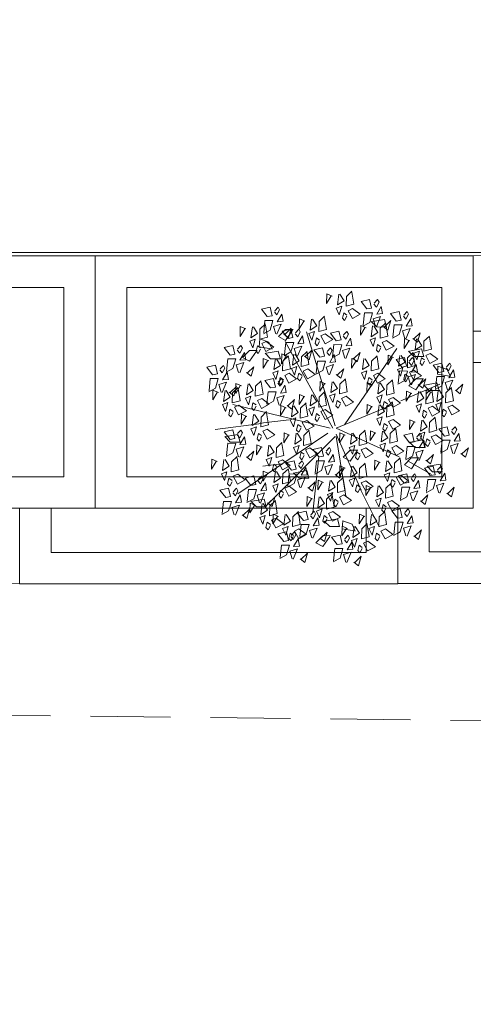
# Model space of a CAD drawing. Header units: centimetres. Extents: x -122 to 72759, y 3298 to 43172.
# Tile 59 of 243: x 36131 to 36203, y 10552 to 10708. Entities that reach past the tile are written whole.
import ezdxf

# ---------------------------------------------------------------- set-up
doc = ezdxf.new("R2010")
doc.units = ezdxf.units.CM
doc.header["$MEASUREMENT"] = 0
doc.linetypes.add('DASH2', pattern=[19.05, 12.7, -6.35])
for name, color, linetype, lineweight in [('1-meble', 7, 'Continuous', 5), ('_ nowe meble', 7, 'Continuous', 5), ('PRZERYWANA', 7, 'DASH2', 5), ('wymiarowanie', 7, 'Continuous', 5), ('ZZZ_Xref', 7, 'Continuous', 5)]:
    doc.layers.add(name, color=color, linetype=linetype, lineweight=lineweight)

# ---------------------------------------------------------------- blocks, each defined once
blk = doc.blocks.new('G$CA1DC9C89')
at = {"layer": '_ nowe meble', "lineweight": 5, "ltscale": 0.5}
blk.add_lwpolyline([(162.24, 764.75), (77.15, 765.38), (77.15, 495.81), (65.14, 495.81), (65.14, 465.82), (53.15, 465.82), (53.16, 56.24), (4727.78, 55.45)], dxfattribs=at)
at = {"layer": 'PRZERYWANA', "lineweight": 5}
blk.add_lwpolyline([(-389.44, 4.56), (3619.14, -42.34), (5340.22, -63.18)], dxfattribs=at)
at = {"layer": 'wymiarowanie', "lineweight": 5, "ltscale": 0.5}
blk.add_lwpolyline([(2759.45, 55.45), (2759.45, 15.45), (1725.13, 15.45), (1725.13, 3.45), (1437.13, 3.54), (1437.13, -8.46), (957.13, -8.46), (957.13, 3.49), (1.15, 3.49), (1.15, 633.82), (13.15, 633.82), (13.15, 645.82), (25.15, 645.82), (25.14, 705.82), (37.13, 705.82), (36.77, 764.65), (77.15, 765.38), (77.15, 495.81), (65.14, 495.82), (65.14, 465.82), (53.14, 465.82), (53.15, 55.54)], close=True, dxfattribs=at)
at = {"lineweight": 5, "ltscale": 0.5}
blk.add_wipeout([(1545.13, 43.54), (1605.13, 43.54), (1605.13, 3.54), (1545.13, 3.54)], dxfattribs=at).dxf.layer = '_ nowe meble'
at = {"layer": '1-meble', "lineweight": 5}
for p, q in [((1546.21, 14.61), (1546.61, 14.13)), ((1547.38, 14.27), (1546.65, 13.03)), ((1547.58, 13.12), (1547.38, 14.27)), ((1546.07, 12.3), (1547.27, 12.67)), ((1547.27, 12.67), (1546.61, 11.05)), ((1546.65, 13.03), (1547.58, 13.12)), ((1546.44, 11.1), (1546.07, 12.3)), ((1547.7, 11.09), (1548.44, 10.51)), ((1548.88, 12.01), (1547.87, 11.04)), ((1548.44, 10.51), (1548.88, 12.01))]:
    blk.add_line(p, q, dxfattribs=at)
at = {"layer": '_ nowe meble', "lineweight": 5, "ltscale": 0.5}
for points in [[(1545.13, 43.54), (1545.13, 3.54), (1605.13, 3.54), (1605.13, 43.54)], [(1550.13, 38.54), (1550.13, 8.54), (1600.13, 8.54), (1600.13, 38.54)]]:
    blk.add_lwpolyline(points, close=True, dxfattribs=at)
at = {"lineweight": 5, "ltscale": 0.5}
blk.add_wipeout([(1485.13, 43.45), (1545.13, 43.45), (1545.13, 3.45), (1485.13, 3.45)], dxfattribs=at).dxf.layer = '_ nowe meble'
at = {"layer": '1-meble', "lineweight": 5}
for p, q in [((1520.45, 14.39), (1521.19, 13.81)), ((1524.09, 14.3), (1523.22, 13.98)), ((1523.71, 12.92), (1524.09, 14.3)), ((1526.01, 14.6), (1524.79, 14.28)), ((1525.36, 14.54), (1525.32, 12.98)), ((1525.32, 12.98), (1526.04, 14.17)), ((1526.22, 14.17), (1525.36, 14.54)), ((1527.05, 12.76), (1527.27, 14.49)), ((1527.44, 14.48), (1528.11, 13.42)), ((1528.43, 12.54), (1528.47, 14.11)), ((1531.28, 14.26), (1531.69, 13.78)), ((1531.69, 13.78), (1532.1, 14.57)), ((1533.44, 14.29), (1533.24, 13.43)), ((1533.95, 13.93), (1533.44, 14.29)), ((1534.8, 13.39), (1534.14, 14.62)), ((1536.04, 14.05), (1534.8, 13.39)), ((1539.07, 14.54), (1539.03, 12.98)), ((1539.03, 12.98), (1539.76, 14.17)), ((1539.93, 14.17), (1539.07, 14.54)), ((1540.76, 12.76), (1540.98, 14.49)), ((1541.15, 14.48), (1541.82, 13.42)), ((1542.14, 12.54), (1542.19, 14.11)), ((1523.22, 13.98), (1523.71, 12.92)), ((1524.41, 13.25), (1524.21, 12.39)), ((1524.92, 12.89), (1524.41, 13.25)), ((1524.55, 12.03), (1524.92, 12.71)), ((1525.11, 13.58), (1525.82, 13.91)), ((1525.78, 12.34), (1525.11, 13.58)), ((1527.01, 13.01), (1525.78, 12.34)), ((1525.82, 13.91), (1527.01, 13.01)), ((1527.74, 12.56), (1526.86, 12.24)), ((1528.11, 13.42), (1527.05, 12.76)), ((1527.35, 11.18), (1527.74, 12.56)), ((1529.66, 12.86), (1528.43, 12.54)), ((1529.58, 10.96), (1529.79, 12.89)), ((1529.79, 12.89), (1531.06, 12.88)), ((1530.92, 13.65), (1530.16, 13.51)), ((1531.06, 12.88), (1530.61, 11.38)), ((1532.45, 13.92), (1531.72, 12.68)), ((1531.72, 12.68), (1532.65, 12.77)), ((1532.65, 12.77), (1532.45, 13.92)), ((1533.24, 13.43), (1533.58, 13.07)), ((1534.33, 12.56), (1533.47, 13.43)), ((1533.58, 13.07), (1533.94, 13.76)), ((1533.64, 13.43), (1535.55, 13.77)), ((1535.9, 12.55), (1534.33, 12.56)), ((1535.55, 13.77), (1535.9, 12.55)), ((1536.3, 12.63), (1536.25, 11.06)), ((1537.15, 12.26), (1536.3, 12.63)), ((1536.32, 12.2), (1536.41, 13.46)), ((1536.41, 13.46), (1537.88, 12.92)), ((1537.88, 12.92), (1538.4, 11.81)), ((1537.98, 10.84), (1538.2, 12.58)), ((1538.38, 12.57), (1539.04, 11.51)), ((1539.41, 12.2), (1540.3, 13.04)), ((1540.3, 12.87), (1540.59, 10.95)), ((1541.45, 12.56), (1540.57, 12.24)), ((1541.82, 13.42), (1540.76, 12.76)), ((1541.07, 11.18), (1541.45, 12.56)), ((1543.37, 12.86), (1542.14, 12.54)), ((1544.51, 11.31), (1544.72, 13.24)), ((1544.72, 13.24), (1545.98, 13.23)), ((1545.85, 13.99), (1545.08, 13.86)), ((1545.98, 13.23), (1545.54, 11.73)), ((1524.21, 12.39), (1524.55, 12.03)), ((1526.11, 11.39), (1527.48, 11.71)), ((1527.03, 10.21), (1526.11, 11.39)), ((1526.86, 12.24), (1527.35, 11.18)), ((1527.48, 11.71), (1527.8, 10.34)), ((1528.06, 11.51), (1527.86, 10.65)), ((1528.57, 11.15), (1528.06, 11.51)), ((1528.16, 10.96), (1528.56, 10.48)), ((1528.2, 10.29), (1528.56, 10.98)), ((1528.74, 11.7), (1528.21, 11.13)), ((1528.56, 10.48), (1528.97, 11.26)), ((1528.97, 11.26), (1528.74, 11.7)), ((1528.76, 11.84), (1529.46, 12.17)), ((1529.42, 10.61), (1528.76, 11.84)), ((1530.65, 11.27), (1529.42, 10.61)), ((1529.46, 12.17), (1530.65, 11.27)), ((1530.61, 11.38), (1529.53, 10.79)), ((1531.14, 11.95), (1532.34, 12.32)), ((1531.51, 10.75), (1531.14, 11.95)), ((1532.34, 12.32), (1531.68, 10.7)), ((1532.13, 9.99), (1533.23, 11.11)), ((1533.95, 11.66), (1532.94, 10.69)), ((1533.23, 11.11), (1534.45, 11.12)), ((1534.33, 10.99), (1533.24, 9.39)), ((1533.51, 10.16), (1533.95, 11.66)), ((1534.62, 10.86), (1535.98, 11.19)), ((1535.98, 11.19), (1536.3, 9.82)), ((1536.25, 11.06), (1536.98, 12.26)), ((1538.24, 11.87), (1536.32, 12.2)), ((1537.25, 11.17), (1536.72, 10.61)), ((1537.48, 10.74), (1537.25, 11.17)), ((1539.04, 11.51), (1537.98, 10.84)), ((1539.37, 10.63), (1539.41, 12.2)), ((1540.59, 10.95), (1539.37, 10.63)), ((1540.57, 12.24), (1541.07, 11.18)), ((1541.77, 11.51), (1541.57, 10.65)), ((1542.28, 11.15), (1541.77, 11.51)), ((1541.91, 10.29), (1542.28, 10.98)), ((1542.47, 11.84), (1543.18, 12.17)), ((1543.13, 10.61), (1542.47, 11.84)), ((1544.37, 11.27), (1543.13, 10.61)), ((1543.18, 12.17), (1544.37, 11.27)), ((1545.54, 11.73), (1544.46, 11.14)), ((1526.46, 7.66), (1526.67, 9.59)), ((1526.67, 9.59), (1527.93, 9.58)), ((1527.8, 10.34), (1527.03, 10.21)), ((1527.93, 9.58), (1527.49, 8.08)), ((1527.86, 10.65), (1528.2, 10.29)), ((1529.33, 10.62), (1528.6, 9.38)), ((1528.6, 9.38), (1529.53, 9.47)), ((1529.53, 9.47), (1529.33, 10.62)), ((1533.24, 9.39), (1532.13, 9.99)), ((1532.78, 10.74), (1533.51, 10.16)), ((1535.54, 9.69), (1534.62, 10.86)), ((1536.3, 9.82), (1535.54, 9.69)), ((1536.67, 10.44), (1537.07, 9.96)), ((1537.07, 9.96), (1537.48, 10.74)), ((1537.83, 10.09), (1537.1, 8.86)), ((1538.67, 10.65), (1537.8, 10.33)), ((1537.8, 10.33), (1538.29, 9.27)), ((1538.03, 8.95), (1537.83, 10.09)), ((1538.29, 9.27), (1538.67, 10.65)), ((1538.99, 9.6), (1538.79, 8.74)), ((1539.5, 9.24), (1538.99, 9.6)), ((1539.7, 9.93), (1540.4, 10.26)), ((1540.36, 8.69), (1539.7, 9.93)), ((1540.4, 10.26), (1541.59, 9.36)), ((1541.57, 10.65), (1541.91, 10.29)), ((1527.49, 8.08), (1526.41, 7.49)), ((1528.02, 8.65), (1529.21, 9.02)), ((1528.39, 7.45), (1528.02, 8.65)), ((1529.21, 9.02), (1528.55, 7.4)), ((1530.83, 8.36), (1529.82, 7.39)), ((1530.39, 6.86), (1530.83, 8.36)), ((1534.96, 7.14), (1535.17, 9.07)), ((1535.17, 9.07), (1536.44, 9.06)), ((1536.44, 9.06), (1535.99, 7.56)), ((1536.52, 8.13), (1537.72, 8.5)), ((1536.89, 6.93), (1536.52, 8.13)), ((1537.72, 8.5), (1537.06, 6.88)), ((1537.1, 8.86), (1538.03, 8.95)), ((1539.33, 7.84), (1538.32, 6.87)), ((1538.79, 8.74), (1539.13, 8.38)), ((1538.89, 6.34), (1539.33, 7.84)), ((1539.13, 8.38), (1539.5, 9.06)), ((1541.59, 9.36), (1540.36, 8.69)), ((1529.65, 7.44), (1530.39, 6.86)), ((1535.99, 7.56), (1534.91, 6.97)), ((1538.16, 6.92), (1538.89, 6.34))]:
    blk.add_line(p, q, dxfattribs=at)
at = {"layer": '_ nowe meble', "lineweight": 5, "ltscale": 0.5}
for points in [[(1485.13, 43.45), (1485.13, 3.45), (1545.13, 3.45), (1545.13, 43.45)], [(1490.13, 38.45), (1490.13, 8.45), (1540.13, 8.45), (1540.13, 38.45)]]:
    blk.add_lwpolyline(points, close=True, dxfattribs=at)
at = {"lineweight": 5, "ltscale": 0.5}
blk.add_wipeout([(1437.13, 55.45), (1497.13, 55.45), (1497.13, 15.45), (1437.13, 15.45)], dxfattribs=at).dxf.layer = '_ nowe meble'
at = {"layer": '_ nowe meble', "lineweight": 5, "ltscale": 0.5}
for points in [[(1437.13, 55.45), (1437.13, 15.45), (1497.13, 15.45), (1497.13, 55.45)], [(1442.13, 50.45), (1442.13, 20.45), (1492.13, 20.45), (1492.13, 50.45)]]:
    blk.add_lwpolyline(points, close=True, dxfattribs=at)
at = {"lineweight": 5, "ltscale": 0.5}
blk.add_wipeout([(1497.13, 55.45), (1557.13, 55.45), (1557.13, 15.45), (1497.13, 15.45)], dxfattribs=at).dxf.layer = '_ nowe meble'
at = {"layer": '1-meble', "lineweight": 5}
for p, q in [((1539.31, 48.23), (1540.67, 48.55)), ((1540.67, 48.55), (1540.99, 47.19)), ((1541.93, 48.54), (1541.4, 47.97)), ((1542.17, 48.11), (1541.93, 48.54)), ((1540.22, 47.05), (1539.31, 48.23)), ((1540.99, 47.19), (1540.22, 47.05)), ((1541.35, 47.81), (1541.75, 47.32)), ((1541.75, 47.32), (1542.17, 48.11)), ((1542.52, 47.46), (1541.79, 46.23)), ((1542.72, 46.31), (1542.52, 47.46)), ((1539.65, 44.5), (1539.86, 46.43)), ((1539.86, 46.43), (1541.12, 46.42)), ((1541.12, 46.42), (1540.68, 44.92)), ((1541.11, 45.06), (1543.02, 45.4)), ((1541.21, 45.49), (1542.41, 45.86)), ((1541.58, 44.29), (1541.21, 45.49)), ((1542.41, 45.86), (1541.75, 44.24)), ((1541.79, 46.23), (1542.72, 46.31)), ((1543.02, 45.4), (1543.36, 44.18)), ((1526.23, 42.66), (1527.33, 43.78)), ((1527.33, 43.78), (1528.55, 43.79)), ((1540.68, 44.92), (1539.6, 44.34)), ((1541.8, 44.19), (1540.93, 45.06)), ((1543.36, 44.18), (1541.8, 44.19)), ((1542.84, 44.28), (1543.58, 43.7)), ((1544.02, 45.2), (1543.01, 44.23)), ((1543.58, 43.7), (1544.02, 45.2)), ((1523.13, 41.05), (1523.22, 42.31)), ((1523.22, 42.31), (1524.69, 41.77)), ((1527.34, 42.06), (1526.23, 42.66)), ((1528.43, 43.67), (1527.34, 42.06)), ((1525.05, 40.72), (1523.13, 41.05)), ((1524.69, 41.77), (1525.21, 40.66)), ((1527.15, 39.81), (1527.36, 41.74)), ((1527.36, 41.74), (1528.63, 41.73)), ((1528.63, 41.73), (1528.18, 40.23)), ((1528.71, 40.8), (1529.91, 41.17)), ((1529.08, 39.6), (1528.71, 40.8)), ((1547.01, 40.37), (1548.92, 40.71)), ((1548.92, 40.71), (1549.26, 39.49)), ((1520.5, 39.36), (1521.6, 40.48)), ((1521.61, 38.76), (1520.5, 39.36)), ((1521.6, 40.48), (1522.83, 40.49)), ((1522.7, 40.37), (1521.61, 38.76)), ((1524.96, 39.15), (1524.09, 40.02)), ((1524.27, 40.02), (1526.18, 40.36)), ((1526.52, 39.14), (1524.96, 39.15)), ((1526.18, 40.36), (1526.52, 39.14)), ((1528.18, 40.23), (1527.1, 39.64)), ((1547.7, 39.5), (1546.83, 40.37)), ((1549.26, 39.49), (1547.7, 39.5)), ((1514.83, 37.8), (1516.19, 38.12)), ((1515.75, 36.62), (1514.83, 37.8)), ((1516.19, 38.12), (1516.51, 36.76)), ((1517.46, 38.11), (1516.93, 37.54)), ((1517.28, 36.9), (1517.69, 37.68)), ((1517.69, 37.68), (1517.46, 38.11)), ((1551.42, 36.7), (1551.51, 37.96)), ((1551.51, 37.96), (1552.98, 37.43)), ((1515.18, 34.07), (1515.39, 36.01)), ((1515.39, 36.01), (1516.65, 36)), ((1516.51, 36.76), (1515.75, 36.62)), ((1516.65, 36), (1516.21, 34.5)), ((1516.88, 37.38), (1517.28, 36.9)), ((1518.04, 37.03), (1517.32, 35.8)), ((1518.25, 35.89), (1518.04, 37.03)), ((1546.89, 34.84), (1547.98, 35.96)), ((1547.98, 35.96), (1549.21, 35.97)), ((1553.34, 36.38), (1551.42, 36.7)), ((1552.98, 37.43), (1553.5, 36.32)), ((1516.21, 34.5), (1515.13, 33.91)), ((1516.74, 35.06), (1517.93, 35.43)), ((1517.11, 33.87), (1516.74, 35.06)), ((1517.93, 35.43), (1517.27, 33.82)), ((1517.32, 35.8), (1518.25, 35.89)), ((1519.55, 34.78), (1518.54, 33.81)), ((1519.1, 33.28), (1519.55, 34.78)), ((1548, 34.24), (1546.89, 34.84)), ((1549.09, 35.85), (1548, 34.24)), ((1550.13, 34.11), (1549.26, 34.98)), ((1549.44, 34.98), (1551.35, 35.32)), ((1551.35, 35.32), (1551.69, 34.1)), ((1518.37, 33.85), (1519.1, 33.28)), ((1551.69, 34.1), (1550.13, 34.11)), ((1518.54, 25.94), (1517.67, 26.81)), ((1517.85, 26.81), (1519.76, 27.15)), ((1519.76, 27.15), (1520.1, 25.93)), ((1520.1, 25.93), (1518.54, 25.94)), ((1547.87, 25.07), (1547.01, 25.94)), ((1547.18, 25.94), (1549.09, 26.28)), ((1549.44, 25.07), (1547.87, 25.07)), ((1549.09, 26.28), (1549.44, 25.07)), ((1536.47, 23.55), (1537.57, 24.66)), ((1537.58, 22.94), (1536.47, 23.55)), ((1537.57, 24.66), (1538.79, 24.67)), ((1538.67, 24.55), (1537.58, 22.94)), ((1546.19, 22.33), (1547.29, 23.45)), ((1547.29, 23.45), (1548.51, 23.46)), ((1547.3, 21.73), (1546.19, 22.33)), ((1548.39, 23.33), (1547.3, 21.73)), ((1550.65, 21.25), (1549.78, 22.12)), ((1549.96, 22.12), (1551.87, 22.46)), ((1551.87, 22.46), (1552.21, 21.24)), ((1520.91, 20.25), (1522.27, 20.57)), ((1522.27, 20.57), (1522.59, 19.21)), ((1523.53, 20.56), (1523, 19.99)), ((1523.77, 20.13), (1523.53, 20.56)), ((1529.47, 20.21), (1528.61, 21.08)), ((1528.78, 21.08), (1530.69, 21.42)), ((1530.69, 21.42), (1531.04, 20.2)), ((1535.59, 19.5), (1536.48, 20.34)), ((1545.21, 20.6), (1546.57, 20.92)), ((1546.13, 19.42), (1545.21, 20.6)), ((1546.57, 20.92), (1546.89, 19.55)), ((1547.83, 20.91), (1547.3, 20.34)), ((1547.65, 19.69), (1548.07, 20.47)), ((1548.07, 20.47), (1547.83, 20.91)), ((1552.21, 21.24), (1550.65, 21.25)), ((1521.82, 19.07), (1520.91, 20.25)), ((1522.59, 19.21), (1521.82, 19.07)), ((1522.95, 19.82), (1523.35, 19.34)), ((1523.35, 19.34), (1523.77, 20.13)), ((1524.12, 19.48), (1523.39, 18.24)), ((1524.32, 18.33), (1524.12, 19.48)), ((1531.04, 20.2), (1529.47, 20.21)), ((1532.48, 19.93), (1532.43, 18.36)), ((1532.43, 18.36), (1533.16, 19.56)), ((1533.33, 19.56), (1532.48, 19.93)), ((1534.16, 18.14), (1534.39, 19.88)), ((1535.22, 18.81), (1534.16, 18.14)), ((1534.56, 19.87), (1535.22, 18.81)), ((1535.55, 17.93), (1535.59, 19.5)), ((1536.48, 20.17), (1536.77, 18.25)), ((1540.11, 19.06), (1540.07, 17.5)), ((1540.97, 18.69), (1540.11, 19.06)), ((1541.8, 17.27), (1542.02, 19.01)), ((1542.2, 19), (1542.86, 17.94)), ((1543.23, 18.63), (1544.12, 19.47)), ((1544.11, 19.3), (1544.41, 17.38)), ((1545.55, 16.87), (1545.76, 18.8)), ((1545.76, 18.8), (1547.03, 18.79)), ((1546.89, 19.55), (1546.13, 19.42)), ((1547.03, 18.79), (1546.58, 17.29)), ((1547.25, 20.17), (1547.65, 19.69)), ((1548.42, 19.83), (1547.69, 18.59)), ((1548.62, 18.68), (1548.42, 19.83)), ((1516.91, 18.34), (1518.28, 18.66)), ((1517.83, 17.16), (1516.91, 18.34)), ((1518.6, 17.3), (1517.83, 17.16)), ((1518.28, 18.66), (1518.6, 17.3)), ((1518.96, 17.91), (1519.36, 17.43)), ((1519.54, 18.65), (1519.01, 18.08)), ((1519.36, 17.43), (1519.77, 18.22)), ((1520.13, 17.57), (1519.4, 16.33)), ((1519.77, 18.22), (1519.54, 18.65)), ((1520.33, 16.42), (1520.13, 17.57)), ((1521.25, 16.52), (1521.46, 18.45)), ((1521.46, 18.45), (1522.72, 18.44)), ((1522.72, 18.44), (1522.28, 16.94)), ((1522.81, 17.51), (1524.01, 17.88)), ((1523.18, 16.31), (1522.81, 17.51)), ((1524.01, 17.88), (1523.35, 16.26)), ((1523.39, 18.24), (1524.32, 18.33)), ((1525.62, 17.22), (1524.61, 16.25)), ((1525.18, 15.72), (1525.62, 17.22)), ((1530.74, 17.32), (1530.7, 15.76)), ((1531.6, 16.95), (1530.74, 17.32)), ((1532.43, 15.54), (1532.65, 17.27)), ((1532.82, 17.26), (1533.49, 16.2)), ((1533.85, 16.89), (1534.75, 17.73)), ((1534.85, 17.95), (1533.98, 17.63)), ((1533.98, 17.63), (1534.47, 16.57)), ((1534.47, 16.57), (1534.85, 17.95)), ((1534.74, 17.56), (1535.04, 15.64)), ((1536.77, 18.25), (1535.55, 17.93)), ((1535.88, 17.23), (1536.58, 17.56)), ((1536.54, 15.99), (1535.88, 17.23)), ((1536.58, 17.56), (1537.77, 16.66)), ((1540.07, 17.5), (1540.8, 18.69)), ((1542.86, 17.94), (1541.8, 17.27)), ((1543.19, 17.06), (1543.23, 18.63)), ((1544.41, 17.38), (1543.19, 17.06)), ((1546.58, 17.29), (1545.5, 16.7)), ((1547.11, 17.86), (1548.31, 18.23)), ((1547.48, 16.66), (1547.11, 17.86)), ((1548.31, 18.23), (1547.65, 16.61)), ((1547.69, 18.59), (1548.62, 18.68)), ((1549.92, 17.57), (1548.91, 16.6)), ((1549.48, 16.07), (1549.92, 17.57)), ((1517.26, 14.61), (1517.47, 16.54)), ((1517.47, 16.54), (1518.73, 16.53)), ((1518.73, 16.53), (1518.29, 15.03)), ((1518.82, 15.6), (1520.01, 15.97)), ((1520.01, 15.97), (1519.36, 14.35)), ((1519.4, 16.33), (1520.33, 16.42)), ((1522.28, 16.94), (1521.2, 16.35)), ((1521.71, 16.28), (1521.67, 14.71)), ((1521.67, 14.71), (1522.4, 15.91)), ((1522.57, 15.91), (1521.71, 16.28)), ((1522.7, 15.69), (1521.84, 16.56)), ((1522.01, 16.56), (1523.92, 16.9)), ((1524.27, 15.68), (1522.7, 15.69)), ((1523.4, 14.49), (1523.62, 16.23)), ((1523.8, 16.22), (1524.46, 15.16)), ((1523.92, 16.9), (1524.27, 15.68)), ((1524.44, 16.3), (1525.18, 15.72)), ((1524.79, 14.28), (1524.83, 15.85)), ((1524.83, 15.85), (1525.72, 16.69)), ((1525.71, 16.52), (1526.01, 14.6)), ((1530.7, 15.76), (1531.43, 16.95)), ((1533.49, 16.2), (1532.43, 15.54)), ((1533.81, 15.33), (1533.85, 16.89)), ((1535.04, 15.64), (1533.81, 15.33)), ((1535.17, 16.9), (1534.98, 16.04)), ((1534.98, 16.04), (1535.31, 15.68)), ((1535.68, 16.54), (1535.17, 16.9)), ((1535.31, 15.68), (1535.68, 16.36)), ((1537.77, 16.66), (1536.54, 15.99)), ((1542.49, 17.08), (1541.61, 16.76)), ((1541.61, 16.76), (1542.11, 15.7)), ((1542.11, 15.7), (1542.49, 17.08)), ((1542.81, 16.03), (1542.61, 15.17)), ((1543.32, 15.67), (1542.81, 16.03)), ((1543.51, 16.36), (1544.22, 16.69)), ((1544.18, 15.12), (1543.51, 16.36)), ((1545.41, 15.79), (1544.18, 15.12)), ((1544.22, 16.69), (1545.41, 15.79)), ((1548.75, 16.65), (1549.48, 16.07)), ((1518.29, 15.03), (1517.21, 14.44)), ((1519.19, 14.4), (1518.82, 15.6)), ((1521.63, 15.31), (1520.62, 14.34)), ((1521.19, 13.81), (1521.63, 15.31)), ((1524.46, 15.16), (1523.4, 14.49)), ((1528.47, 14.11), (1529.36, 14.95)), ((1529.24, 14.69), (1530.6, 15.01)), ((1530.16, 13.51), (1529.24, 14.69)), ((1529.36, 14.78), (1529.66, 12.86)), ((1530.6, 15.01), (1530.92, 13.65)), ((1531.86, 15), (1531.33, 14.43)), ((1532.1, 14.57), (1531.86, 15)), ((1533.12, 15.34), (1532.24, 15.02)), ((1532.24, 15.02), (1532.73, 13.96)), ((1532.73, 13.96), (1533.12, 15.34)), ((1534.14, 14.62), (1534.84, 14.95)), ((1534.84, 14.95), (1536.04, 14.05)), ((1542.19, 14.11), (1543.08, 14.95)), ((1542.61, 15.17), (1542.95, 14.81)), ((1542.95, 14.81), (1543.32, 15.5)), ((1543.07, 14.78), (1543.37, 12.86)), ((1544.17, 15.03), (1545.53, 15.36)), ((1545.08, 13.86), (1544.17, 15.03)), ((1545.53, 15.36), (1545.85, 13.99)), ((1546.79, 15.35), (1546.26, 14.78)), ((1546.61, 14.13), (1547.03, 14.91)), ((1547.03, 14.91), (1546.79, 15.35))]:
    blk.add_line(p, q, dxfattribs=at)
for points in [[(1534.72, 49.1), (1533.87, 49.47), (1533.82, 47.91), (1534.55, 49.11)], [(1535.95, 49.42), (1536.61, 48.36), (1535.55, 47.69), (1535.77, 49.42)], [(1537.87, 49.71), (1538.16, 47.79), (1536.94, 47.48), (1536.98, 49.04), (1537.87, 49.89)], [(1525.56, 46.59), (1525.96, 46.11), (1526.37, 46.89), (1526.14, 47.32), (1525.61, 46.76)], [(1530.38, 45.1), (1529.53, 45.48), (1529.48, 43.91), (1530.21, 45.11)], [(1531.61, 45.42), (1532.27, 44.36), (1531.21, 43.69), (1531.43, 45.42)], [(1533.53, 45.72), (1533.82, 43.79), (1532.6, 43.48), (1532.64, 45.04), (1533.53, 45.89)], [(1537.07, 46.08), (1536.56, 46.44), (1536.36, 45.58), (1536.7, 45.22), (1537.07, 45.91)], [(1546.04, 45.89), (1546.44, 45.41), (1546.85, 46.2), (1546.62, 46.63), (1546.09, 46.06)], [(1521.01, 43.89), (1520.15, 44.26), (1520.11, 42.7), (1520.84, 43.89)], [(1522.23, 44.2), (1522.9, 43.14), (1521.84, 42.47), (1522.06, 44.21)], [(1524.15, 44.5), (1524.45, 42.58), (1523.22, 42.26), (1523.27, 43.83), (1524.16, 44.67)], [(1523.86, 43.29), (1524.06, 45.22), (1525.33, 45.21), (1524.88, 43.71), (1523.81, 43.12)], [(1525.78, 43.08), (1525.41, 44.27), (1526.61, 44.65), (1525.95, 43.03)], [(1527.05, 43.07), (1527.78, 42.49), (1528.23, 43.99), (1527.21, 43.02)], [(1528.85, 43.11), (1529.26, 42.63), (1529.67, 43.42), (1529.43, 43.85), (1528.9, 43.28)], [(1540.1, 44.06), (1539.25, 44.43), (1539.2, 42.87), (1539.93, 44.07)], [(1541.33, 44.38), (1541.99, 43.32), (1540.93, 42.65), (1541.15, 44.38)], [(1543.25, 44.67), (1543.54, 42.75), (1542.32, 42.44), (1542.36, 44), (1543.25, 44.85)], [(1544.34, 42.59), (1544.55, 44.52), (1545.81, 44.51), (1545.37, 43.01), (1544.29, 42.42)], [(1546.27, 42.38), (1545.9, 43.58), (1547.09, 43.95), (1546.43, 42.33)], [(1535.19, 28.5), (1530.66, 43.41)], [(1532.73, 42.09), (1532.22, 42.45), (1532.03, 41.58), (1532.36, 41.23), (1532.73, 41.91)], [(1536.49, 42.77), (1536.89, 42.28), (1537.31, 43.07), (1537.07, 43.5), (1536.54, 42.93)], [(1547.05, 41.98), (1546.19, 42.35), (1546.15, 40.78), (1546.87, 41.98)], [(1547.53, 42.37), (1548.26, 41.79), (1548.71, 43.29), (1547.7, 42.32)], [(1548.27, 42.29), (1548.94, 41.23), (1547.88, 40.56), (1548.1, 42.3)], [(1550.19, 42.59), (1550.48, 40.67), (1549.26, 40.35), (1549.3, 41.92), (1550.19, 42.76)], [(1519.65, 40.51), (1520.06, 40.02), (1520.47, 40.81), (1520.23, 41.24), (1519.7, 40.67)], [(1523.36, 40.87), (1522.85, 41.23), (1522.65, 40.37), (1522.99, 40.01), (1523.36, 40.7)], [(1534.81, 28.13), (1527.27, 41.9)], [(1529.91, 41.17), (1529.25, 39.55)], [(1533.89, 40.16), (1534.29, 39.68), (1534.7, 40.46), (1534.47, 40.89), (1533.94, 40.32)], [(1534.79, 39.46), (1535, 41.39), (1536.26, 41.38), (1535.82, 39.88), (1534.74, 39.3)], [(1536.72, 39.25), (1536.35, 40.45), (1537.55, 40.82), (1536.89, 39.2)], [(1536.69, 28.69), (1544.98, 40.77)], [(1542.45, 41.04), (1541.94, 41.4), (1541.75, 40.54), (1542.08, 40.18), (1542.45, 40.87)], [(1517.95, 37.2), (1518.16, 39.13), (1519.43, 39.12), (1518.98, 37.62), (1517.9, 37.04)], [(1524.66, 38.85), (1523.8, 39.22), (1523.76, 37.66), (1524.48, 38.85)], [(1525.88, 39.16), (1526.55, 38.1), (1525.49, 37.43), (1525.71, 39.17)], [(1527.61, 39.54), (1526.75, 39.91), (1526.71, 38.35), (1527.43, 39.55)], [(1527.8, 39.46), (1528.09, 37.54), (1526.87, 37.22), (1526.91, 38.79), (1527.8, 39.63)], [(1528.83, 39.86), (1529.5, 38.8), (1528.44, 38.13), (1528.66, 39.86)], [(1530.75, 40.15), (1531.04, 38.23), (1529.82, 37.92), (1529.86, 39.48), (1530.75, 40.33)], [(1530.35, 39.59), (1531.08, 39.01), (1531.52, 40.51), (1530.51, 39.54)], [(1538.72, 38.85), (1537.86, 39.22), (1537.82, 37.66), (1538.54, 38.85)], [(1537.98, 39.24), (1538.72, 38.66), (1539.16, 40.16), (1538.15, 39.19)], [(1539.94, 39.16), (1540.61, 38.1), (1539.55, 37.43), (1539.77, 39.17)], [(1541.86, 39.46), (1542.15, 37.54), (1540.93, 37.22), (1540.97, 38.79), (1541.86, 39.63)], [(1544.44, 39.37), (1543.59, 39.74), (1543.54, 38.18), (1544.27, 39.37)], [(1545.67, 39.68), (1546.33, 38.62), (1545.27, 37.96), (1545.49, 39.69)], [(1547.59, 39.98), (1547.88, 38.06), (1546.66, 37.74), (1546.7, 39.31), (1547.59, 40.15)], [(1546.91, 38.59), (1547.31, 38.11), (1547.72, 38.9), (1547.49, 39.33), (1546.96, 38.76)], [(1549.4, 38.96), (1548.89, 39.32), (1548.69, 38.45), (1549.03, 38.1), (1549.39, 38.78)], [(1519.88, 36.99), (1519.51, 38.19), (1520.71, 38.56), (1520.05, 36.95)], [(1521.15, 36.98), (1521.88, 36.4), (1522.32, 37.9), (1521.31, 36.93)], [(1532.19, 36.86), (1532.4, 38.79), (1533.66, 38.78), (1533.22, 37.28), (1532.14, 36.69)], [(1534.12, 36.65), (1533.75, 37.84), (1534.94, 38.22), (1534.28, 36.6)], [(1535.38, 36.64), (1536.11, 36.06), (1536.56, 37.56), (1535.55, 36.59)], [(1552.81, 37.73), (1553.21, 37.24), (1553.62, 38.03), (1553.39, 38.46), (1552.86, 37.89)], [(1526.08, 35.29), (1526.48, 34.81), (1526.89, 35.59), (1526.66, 36.03), (1526.13, 35.46)], [(1527.01, 35.83), (1526.49, 36.19), (1526.3, 35.33), (1526.63, 34.97), (1527, 35.66)], [(1529.96, 36.52), (1529.44, 36.89), (1529.25, 36.02), (1529.59, 35.66), (1529.95, 36.35)], [(1536.82, 35.81), (1537.12, 33.89), (1535.9, 33.57), (1535.94, 35.14), (1536.83, 35.98)], [(1541.07, 35.83), (1540.55, 36.19), (1540.36, 35.33), (1540.69, 34.97), (1541.06, 35.66)], [(1545.21, 35.29), (1545.42, 37.22), (1546.68, 37.21), (1546.24, 35.71), (1545.16, 35.12)], [(1546.79, 36.35), (1546.28, 36.71), (1546.09, 35.85), (1546.42, 35.49), (1546.79, 36.18)], [(1547.14, 35.08), (1546.77, 36.28), (1547.96, 36.65), (1547.3, 35.03)], [(1548.4, 35.07), (1549.13, 34.49), (1549.58, 35.99), (1548.57, 35.02)], [(1551.11, 34.42), (1551.32, 36.35), (1552.58, 36.34), (1552.14, 34.84), (1551.06, 34.26)], [(1519.81, 34.42), (1520.11, 32.5), (1518.88, 32.18), (1518.93, 33.75), (1519.82, 34.59)], [(1520.32, 34.85), (1519.46, 35.22), (1519.42, 33.66), (1520.14, 34.86)], [(1521.54, 35.17), (1522.21, 34.1), (1521.15, 33.44), (1521.37, 35.17)], [(1523.46, 35.46), (1523.75, 33.54), (1522.53, 33.23), (1522.57, 34.79), (1523.46, 35.64)], [(1533.68, 35.2), (1532.82, 35.57), (1532.78, 34.01), (1533.51, 35.2)], [(1534.91, 35.51), (1535.57, 34.45), (1534.51, 33.79), (1534.73, 35.52)], [(1541.15, 35.02), (1540.29, 35.4), (1540.25, 33.83), (1540.97, 35.03)], [(1542.37, 35.34), (1543.04, 34.28), (1541.98, 33.61), (1542.2, 35.34)], [(1544.29, 35.64), (1544.58, 33.71), (1543.36, 33.4), (1543.4, 34.96), (1544.29, 35.81)], [(1545.6, 32.5), (1551.82, 35.14)], [(1550.54, 34.24), (1550.83, 32.32), (1549.61, 32.01), (1549.65, 33.57), (1550.54, 34.42)], [(1553.04, 34.21), (1552.67, 35.41), (1553.86, 35.78), (1553.2, 34.16)], [(1553.66, 34.42), (1553.96, 32.5), (1552.73, 32.18), (1552.77, 33.75), (1553.67, 34.59)], [(1554.3, 34.2), (1555.03, 33.62), (1555.48, 35.12), (1554.47, 34.15)], [(1516.67, 33.81), (1515.81, 34.18), (1515.77, 32.62), (1516.5, 33.81)], [(1517.89, 34.12), (1518.56, 33.06), (1517.5, 32.39), (1517.72, 34.13)], [(1524.38, 31.99), (1524.59, 33.92), (1525.85, 33.91), (1525.41, 32.41), (1524.33, 31.82)], [(1526.31, 31.78), (1525.94, 32.98), (1527.13, 33.35), (1526.47, 31.73)], [(1530.38, 33.11), (1529.53, 33.48), (1529.48, 31.92), (1530.21, 33.12)], [(1531.61, 33.43), (1532.27, 32.37), (1531.21, 31.7), (1531.43, 33.43)], [(1533.53, 33.72), (1533.82, 31.8), (1532.6, 31.49), (1532.64, 33.05), (1533.53, 33.9)], [(1547.39, 33.63), (1546.54, 34.01), (1546.49, 32.44), (1547.22, 33.64)], [(1548.62, 33.95), (1549.28, 32.89), (1548.22, 32.22), (1548.45, 33.95)], [(1550.52, 33.81), (1549.66, 34.18), (1549.62, 32.62), (1550.35, 33.81)], [(1551.74, 34.12), (1552.41, 33.06), (1551.35, 32.39), (1551.57, 34.13)], [(1534.43, 28.13), (1518.98, 31.9)], [(1522.67, 31.83), (1522.15, 32.19), (1521.96, 31.33), (1522.3, 30.97), (1522.66, 31.66)], [(1527.43, 31.37), (1526.57, 31.75), (1526.53, 30.18), (1527.26, 31.38)], [(1527.57, 31.77), (1528.3, 31.19), (1528.75, 32.69), (1527.74, 31.72)], [(1528.66, 31.69), (1529.32, 30.63), (1528.26, 29.96), (1528.48, 31.69)], [(1530.57, 31.99), (1530.87, 30.07), (1529.65, 29.75), (1529.69, 31.31), (1530.58, 32.16)], [(1536.03, 32.18), (1535.52, 32.54), (1535.32, 31.68), (1535.66, 31.32), (1536.03, 32.01)], [(1544.42, 31.9), (1535.37, 28.13), (1545.36, 23.6)], [(1541.15, 31.55), (1540.29, 31.92), (1540.25, 30.36), (1540.97, 31.55)], [(1542.37, 31.86), (1543.04, 30.8), (1541.98, 30.14), (1542.2, 31.87)], [(1543.5, 32.01), (1542.98, 32.37), (1542.79, 31.5), (1543.12, 31.15), (1543.49, 31.83)], [(1544.29, 32.16), (1544.58, 30.24), (1543.36, 29.92), (1543.4, 31.49), (1544.29, 32.33)], [(1519.02, 30.79), (1518.51, 31.15), (1518.31, 30.29), (1518.65, 29.93), (1519.02, 30.62)], [(1521.18, 29.98), (1520.33, 30.36), (1520.28, 28.79), (1521.01, 29.99)], [(1522.41, 30.3), (1523.07, 29.24), (1522.01, 28.57), (1522.23, 30.3)], [(1524.33, 30.6), (1524.62, 28.67), (1523.4, 28.36), (1523.44, 29.92), (1524.33, 30.77)], [(1532.73, 30.09), (1532.22, 30.46), (1532.03, 29.59), (1532.36, 29.23), (1532.73, 29.92)], [(1549.74, 30.62), (1549.23, 30.98), (1549.04, 30.11), (1549.37, 29.76), (1549.74, 30.44)], [(1551.06, 29.73), (1551.35, 27.81), (1550.13, 27.49), (1550.17, 29.05), (1551.06, 29.9)], [(1552.87, 30.79), (1552.36, 31.15), (1552.16, 30.29), (1552.5, 29.93), (1552.86, 30.62)], [(1523.5, 28.88), (1516.16, 27.94)], [(1523.37, 28.92), (1527.89, 29.48)], [(1529.78, 28.36), (1529.27, 28.72), (1529.07, 27.85), (1529.41, 27.5), (1529.78, 28.18)], [(1543.5, 28.53), (1542.98, 28.89), (1542.79, 28.03), (1543.12, 27.67), (1543.49, 28.36)], [(1544.81, 27.99), (1545.1, 26.07), (1543.88, 25.75), (1543.92, 27.32), (1544.81, 28.16)], [(1547.92, 29.12), (1547.06, 29.49), (1547.01, 27.92), (1547.74, 29.12)], [(1549.14, 29.43), (1549.81, 28.37), (1548.75, 27.7), (1548.97, 29.43)], [(1553.68, 27.65), (1554.08, 27.16), (1554.49, 27.95), (1554.26, 28.38), (1553.73, 27.81)], [(1519.65, 27.12), (1520.06, 26.64), (1520.47, 27.43), (1520.23, 27.86), (1519.7, 27.29)], [(1534.06, 27.37), (1519.74, 17.75)], [(1523.53, 26.97), (1523.02, 27.33), (1522.83, 26.46), (1523.16, 26.11), (1523.53, 26.79)], [(1535.19, 26.81), (1524.26, 15.86)], [(1527.95, 27.03), (1527.1, 27.4), (1527.05, 25.84), (1527.78, 27.03)], [(1529.18, 27.34), (1529.84, 26.28), (1528.78, 25.62), (1529, 27.35)], [(1531.1, 27.64), (1531.39, 25.72), (1530.17, 25.41), (1530.21, 26.97), (1531.1, 27.81)], [(1535.37, 27.18), (1539.33, 18.32)], [(1535.37, 26.81), (1536.88, 17.37)], [(1536.81, 27.03), (1535.95, 27.4), (1535.91, 25.84), (1536.63, 27.03)], [(1538.03, 27.34), (1538.7, 26.28), (1537.64, 25.62), (1537.86, 27.35)], [(1539.95, 27.64), (1540.24, 25.72), (1539.02, 25.41), (1539.06, 26.97), (1539.95, 27.81)], [(1541.67, 27.38), (1540.81, 27.75), (1540.77, 26.18), (1541.49, 27.38)], [(1542.89, 27.69), (1543.56, 26.63), (1542.5, 25.96), (1542.72, 27.7)], [(1548.12, 26.6), (1548.52, 26.12), (1548.94, 26.91), (1548.7, 27.34), (1548.17, 26.77)], [(1517.95, 23.82), (1518.16, 25.75), (1519.43, 25.74), (1518.98, 24.24), (1517.9, 23.65)], [(1519.88, 23.61), (1519.51, 24.81), (1520.71, 25.18), (1520.05, 23.56)], [(1523.61, 25.12), (1522.76, 25.49), (1522.71, 23.93), (1523.44, 25.12)], [(1524.84, 25.43), (1525.5, 24.37), (1524.44, 23.7), (1524.66, 25.44)], [(1526.76, 25.73), (1527.05, 23.81), (1525.83, 23.49), (1525.87, 25.06), (1526.76, 25.9)], [(1533.71, 24.34), (1534.12, 23.86), (1534.53, 24.65), (1534.29, 25.08), (1533.76, 24.51)], [(1546.42, 23.3), (1546.63, 25.23), (1547.89, 25.22), (1547.45, 23.72), (1546.37, 23.13)], [(1550.26, 26.1), (1549.75, 26.46), (1549.56, 25.59), (1549.89, 25.24), (1550.26, 25.92)], [(1551.98, 24.34), (1552.18, 26.27), (1553.45, 26.26), (1553, 24.76), (1551.93, 24.18)], [(1553.9, 24.13), (1553.53, 25.33), (1554.73, 25.7), (1554.07, 24.08)], [(1555.17, 24.12), (1555.9, 23.54), (1556.35, 25.04), (1555.33, 24.07)], [(1519.64, 23.47), (1519.93, 21.55), (1518.71, 21.23), (1518.75, 22.8), (1519.64, 23.64)], [(1521.15, 23.6), (1521.88, 23.02), (1522.32, 24.52), (1521.31, 23.55)], [(1530.3, 24.01), (1529.79, 24.37), (1529.59, 23.51), (1529.93, 23.15), (1530.3, 23.84)], [(1532.6, 23.63), (1531.66, 14.77)], [(1539.16, 24.01), (1538.64, 24.37), (1538.45, 23.51), (1538.79, 23.15), (1539.15, 23.84)], [(1544.02, 24.36), (1543.5, 24.72), (1543.31, 23.86), (1543.65, 23.5), (1544.01, 24.18)], [(1545.5, 23.3), (1545.8, 21.38), (1544.57, 21.06), (1544.62, 22.62), (1545.51, 23.47)], [(1548.35, 23.09), (1547.98, 24.29), (1549.18, 24.66), (1548.52, 23.04)], [(1549.61, 23.08), (1550.35, 22.5), (1550.79, 24), (1549.78, 23.03)], [(1516.5, 22.86), (1515.64, 23.23), (1515.6, 21.67), (1516.32, 22.86)], [(1517.72, 23.17), (1518.39, 22.11), (1517.33, 21.45), (1517.55, 23.18)], [(1526.76, 22.5), (1523.74, 22.13)], [(1525.96, 22.1), (1525.45, 22.46), (1525.26, 21.6), (1525.59, 21.24), (1525.96, 21.93)], [(1529.38, 22.26), (1529.78, 21.78), (1530.19, 22.56), (1529.95, 22.99), (1529.42, 22.42)], [(1532.01, 21.04), (1532.22, 22.97), (1533.49, 22.96), (1533.04, 21.46), (1531.96, 20.87)], [(1533.94, 20.83), (1533.57, 22.03), (1534.77, 22.4), (1534.11, 20.78)], [(1536.81, 21.82), (1535.95, 22.19), (1535.91, 20.62), (1536.63, 21.82)], [(1538.03, 22.13), (1538.7, 21.07), (1537.64, 20.4), (1537.86, 22.14)], [(1539.95, 22.43), (1540.24, 20.51), (1539.02, 20.19), (1539.06, 21.76), (1539.95, 22.6)], [(1542.36, 22.69), (1541.5, 23.06), (1541.46, 21.49), (1542.19, 22.69)], [(1543.58, 23), (1544.25, 21.94), (1543.19, 21.27), (1543.41, 23)], [(1546.92, 22.88), (1550.5, 20.81)], [(1551.42, 21.39), (1551.82, 20.91), (1552.23, 21.69), (1552, 22.12), (1551.47, 21.56)], [(1524.66, 20.95), (1523.8, 21.32), (1523.76, 19.75), (1524.48, 20.95)], [(1525.88, 21.26), (1526.55, 20.2), (1525.49, 19.53), (1525.71, 21.27)], [(1527.8, 21.56), (1528.09, 19.64), (1526.87, 19.32), (1526.91, 20.89), (1527.8, 21.73)], [(1527.67, 18.95), (1527.88, 20.89), (1529.15, 20.87), (1528.7, 19.38), (1527.62, 18.79)], [(1529.6, 18.75), (1529.23, 19.94), (1530.43, 20.31), (1529.77, 18.7)], [(1535.21, 20.82), (1535.94, 20.24), (1536.38, 21.74), (1535.37, 20.77)], [(1518.85, 19.84), (1518.34, 20.2), (1518.14, 19.34), (1518.48, 18.98), (1518.84, 19.67)], [(1530.87, 18.73), (1531.6, 18.16), (1532.04, 19.65), (1531.03, 18.69)], [(1539.16, 18.8), (1538.64, 19.16), (1538.45, 18.29), (1538.79, 17.94), (1539.15, 18.62)], [(1544.71, 19.67), (1544.2, 20.03), (1544, 19.16), (1544.34, 18.81), (1544.71, 19.49)], [(1549.72, 18.09), (1549.93, 20.02), (1551.19, 20.01), (1550.75, 18.51), (1549.67, 17.92)], [(1551.65, 17.88), (1551.28, 19.07), (1552.47, 19.45), (1551.81, 17.83)], [(1552.91, 17.87), (1553.65, 17.29), (1554.09, 18.79), (1553.08, 17.82)], [(1527.01, 17.93), (1526.49, 18.29), (1526.3, 17.43), (1526.63, 17.07), (1527, 17.75)], [(1539.19, 18.54), (1542.21, 12.5)]]:
    blk.add_lwpolyline(points, dxfattribs=at)
for points in [[(1523.51, 47.01), (1524.87, 47.33), (1525.19, 45.97), (1524.43, 45.84)], [(1535.37, 47.17), (1535.86, 46.12), (1536.24, 47.5)], [(1539.16, 46.2), (1537.93, 45.54), (1537.27, 46.77), (1537.97, 47.1)], [(1526.93, 45.1), (1526.72, 46.24), (1525.99, 45.01)], [(1543.99, 46.32), (1545.35, 46.64), (1545.68, 45.28), (1544.91, 45.14)], [(1547.41, 44.4), (1547.2, 45.55), (1546.48, 44.31)], [(1526.81, 43.54), (1528.17, 43.86), (1528.49, 42.5), (1527.73, 42.36)], [(1521.65, 41.96), (1522.15, 40.9), (1522.53, 42.28)], [(1530.22, 41.62), (1530.02, 42.77), (1529.29, 41.53)], [(1531.03, 43.17), (1531.52, 42.12), (1531.9, 43.5)], [(1534.82, 42.2), (1533.59, 41.54), (1532.93, 42.78), (1533.63, 43.1)], [(1534.45, 43.19), (1535.81, 43.51), (1536.13, 42.15), (1535.36, 42.01)], [(1537.86, 41.27), (1537.66, 42.42), (1536.93, 41.19)], [(1540.75, 42.13), (1541.24, 41.08), (1541.62, 42.46)], [(1517.61, 40.93), (1518.97, 41.25), (1519.29, 39.89), (1518.53, 39.75)], [(1525.45, 40.99), (1524.21, 40.32), (1523.55, 41.56), (1524.26, 41.89)], [(1531.84, 40.58), (1533.2, 40.9), (1533.52, 39.54), (1532.76, 39.4)], [(1544.54, 41.16), (1543.31, 40.5), (1542.65, 41.73), (1543.35, 42.06)], [(1521.02, 39.01), (1520.82, 40.16), (1520.09, 38.93)], [(1535.26, 38.67), (1535.05, 39.81), (1534.33, 38.58)], [(1544.86, 39.02), (1546.22, 39.34), (1546.54, 37.98), (1545.78, 37.84)], [(1547.69, 40.05), (1548.18, 38.99), (1548.57, 40.37)], [(1551.48, 39.07), (1550.25, 38.41), (1549.59, 39.65), (1550.29, 39.98)], [(1528.25, 37.61), (1528.74, 36.56), (1529.13, 37.94)], [(1532.04, 36.64), (1530.81, 35.98), (1530.15, 37.21), (1530.85, 37.54)], [(1545.09, 37.44), (1545.58, 36.38), (1545.96, 37.76)], [(1548.28, 37.1), (1548.07, 38.25), (1547.34, 37.01)], [(1550.76, 38.15), (1552.12, 38.47), (1552.44, 37.11), (1551.68, 36.97)], [(1524.03, 35.72), (1525.39, 36.04), (1525.71, 34.67), (1524.95, 34.54)], [(1525.3, 36.92), (1525.79, 35.86), (1526.18, 37.24)], [(1529.09, 35.95), (1527.86, 35.28), (1527.2, 36.52), (1527.9, 36.85)], [(1539.36, 36.92), (1539.85, 35.86), (1540.24, 37.24)], [(1543.15, 35.95), (1541.92, 35.28), (1541.26, 36.52), (1541.96, 36.85)], [(1548.88, 36.47), (1547.65, 35.81), (1546.99, 37.04), (1547.69, 37.37)], [(1554.18, 36.23), (1553.97, 37.38), (1553.25, 36.15)], [(1527.45, 33.8), (1527.24, 34.95), (1526.52, 33.71)], [(1520.96, 32.92), (1521.45, 31.86), (1521.84, 33.25)], [(1524.75, 31.95), (1523.52, 31.29), (1522.86, 32.52), (1523.56, 32.85)], [(1534.32, 33.27), (1534.82, 32.21), (1535.2, 33.59)], [(1538.12, 32.3), (1536.88, 31.63), (1536.22, 32.87), (1536.93, 33.2)], [(1541.79, 33.09), (1542.28, 32.04), (1542.67, 33.42)], [(1545.58, 32.12), (1544.35, 31.46), (1543.69, 32.7), (1544.39, 33.02)], [(1517.31, 31.88), (1517.81, 30.82), (1518.19, 32.2)], [(1521.11, 30.91), (1519.87, 30.24), (1519.21, 31.48), (1519.92, 31.81)], [(1531.03, 31.18), (1531.52, 30.13), (1531.9, 31.51)], [(1548.04, 31.7), (1548.53, 30.65), (1548.91, 32.03)], [(1551.83, 30.73), (1550.6, 30.07), (1549.94, 31.31), (1550.64, 31.63)], [(1551.16, 31.88), (1551.65, 30.82), (1552.04, 32.2)], [(1554.96, 30.91), (1553.72, 30.24), (1553.06, 31.48), (1553.76, 31.81)], [(1528.08, 29.45), (1528.57, 28.39), (1528.95, 29.77)], [(1534.82, 30.21), (1533.59, 29.55), (1532.93, 30.78), (1533.63, 31.11)], [(1541.79, 29.62), (1542.28, 28.56), (1542.67, 29.94)], [(1521.83, 28.05), (1522.32, 27), (1522.7, 28.38)], [(1531.87, 28.47), (1530.64, 27.81), (1529.97, 29.05), (1530.68, 29.37)], [(1545.58, 28.65), (1544.35, 27.99), (1543.69, 29.22), (1544.39, 29.55)], [(1551.63, 28.07), (1552.99, 28.39), (1553.31, 27.03), (1552.55, 26.89)], [(1517.61, 27.55), (1518.97, 27.87), (1519.29, 26.51), (1518.53, 26.37)], [(1521.02, 25.63), (1520.82, 26.78), (1520.09, 25.54)], [(1525.62, 27.08), (1524.39, 26.42), (1523.73, 27.66), (1524.43, 27.98)], [(1546.08, 27.03), (1547.44, 27.35), (1547.76, 25.98), (1546.99, 25.85)], [(1548.56, 27.19), (1549.05, 26.13), (1549.43, 27.51)], [(1552.35, 26.21), (1551.12, 25.55), (1550.46, 26.79), (1551.16, 27.12)], [(1555.05, 26.15), (1554.84, 27.3), (1554.11, 26.07)], [(1528.6, 25.1), (1529.09, 24.04), (1529.47, 25.42)], [(1532.39, 24.13), (1531.16, 23.47), (1530.5, 24.7), (1531.2, 25.03)], [(1531.67, 24.77), (1533.03, 25.09), (1533.35, 23.73), (1532.59, 23.59)], [(1537.45, 25.1), (1537.94, 24.04), (1538.33, 25.42)], [(1541.24, 24.13), (1540.01, 23.47), (1539.35, 24.7), (1540.05, 25.03)], [(1542.31, 25.45), (1542.8, 24.39), (1543.19, 25.77)], [(1546.1, 24.48), (1544.87, 23.81), (1544.21, 25.05), (1544.91, 25.38)], [(1549.49, 25.11), (1549.29, 26.26), (1548.56, 25.02)], [(1524.26, 23.19), (1524.75, 22.13), (1525.13, 23.51)], [(1535.08, 22.85), (1534.88, 24), (1534.15, 22.76)], [(1528.05, 22.22), (1526.82, 21.55), (1526.16, 22.79), (1526.86, 23.12)], [(1527.33, 22.68), (1528.69, 23), (1529.01, 21.64), (1528.25, 21.5)], [(1530.74, 20.76), (1530.54, 21.91), (1529.81, 20.68)], [(1549.37, 21.81), (1550.74, 22.13), (1551.06, 20.77), (1550.29, 20.63)], [(1517.14, 20.93), (1517.63, 19.87), (1518.02, 21.25)], [(1520.93, 19.96), (1519.7, 19.3), (1519.04, 20.53), (1519.74, 20.86)], [(1543, 20.76), (1543.5, 19.7), (1543.88, 21.08)], [(1546.8, 19.78), (1545.56, 19.12), (1544.9, 20.36), (1545.61, 20.69)], [(1552.79, 19.9), (1552.59, 21.04), (1551.86, 19.81)], [(1525.3, 19.02), (1525.79, 17.96), (1526.18, 19.34)], [(1529.09, 18.05), (1527.86, 17.38), (1527.2, 18.62), (1527.9, 18.95)], [(1537.45, 19.89), (1537.94, 18.83), (1538.33, 20.21)], [(1541.24, 18.91), (1540.01, 18.25), (1539.35, 19.49), (1540.05, 19.82)]]:
    blk.add_lwpolyline(points, close=True, dxfattribs=at)
at = {"layer": '_ nowe meble', "lineweight": 5, "ltscale": 0.5}
for points in [[(1497.13, 55.45), (1497.13, 15.45), (1557.13, 15.45), (1557.13, 55.45)], [(1502.13, 50.45), (1502.13, 20.45), (1552.13, 20.45), (1552.13, 50.45)]]:
    blk.add_lwpolyline(points, close=True, dxfattribs=at)

msp = doc.modelspace()

# ---------------------------------------------------------------- block references
at = {"layer": 'ZZZ_Xref'}
msp.add_blockref('G$CA1DC9C89', (34646.15529, 10615.38849), dxfattribs=at)

doc.saveas('drawing.dxf')
